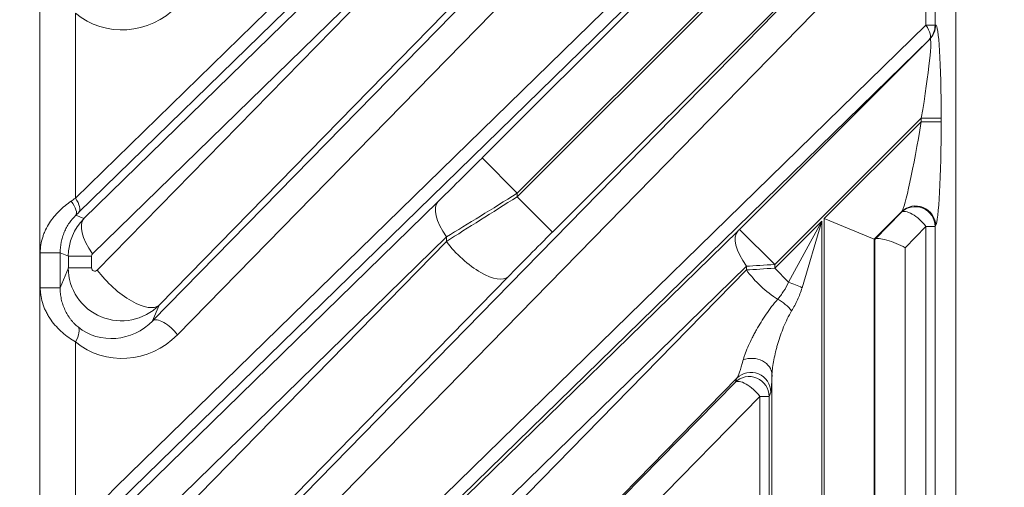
# Model space of a CAD drawing. Header units: millimetres. Extents: x 4 to 836, y 5 to 589.
# Tile 158 of 163: x 744.51 to 759.33, y 340.64 to 347.69. Entities that reach past the tile are written whole.
import ezdxf

# ---------------------------------------------------------------- set-up
doc = ezdxf.new("R2010")
doc.units = ezdxf.units.MM
doc.layers.add('1', color=7, linetype='Continuous', true_color=0xffffff)
doc.styles.add('ideas_simplex', font='simplex.shx')
doc.dimstyles.get("Standard").update_dxf_attribs({"dimtxt": 0.18, "dimasz": 0.18, "dimexe": 0.18, "dimexo": 0.0625, "dimgap": 0.09, "dimtad": 0, "dimtih": 1, "dimtoh": 1, "dimdec": 4, "dimzin": 0, "dimdsep": 46, "dimtxsty": 'Standard', "dimcen": 0.09, "dimadec": 0, "dimazin": 0, "dimtfac": 1, "dimtdec": 4, "dimtofl": 0, "dimtmove": 0, "dimatfit": 3, "dimfxl": 1, "dimtolj": 1, "dimtzin": 0, "dimarcsym": 0})

# ---------------------------------------------------------------- blocks, each defined once
blk = doc.blocks.new('_U4')
at = {"layer": '1', "color": 27, "lineweight": 13}
blk.add_line((785.54537, 308.75902), (785.54537, 341.973984), dxfattribs=at)
at = {"layer": '1', "color": 87, "lineweight": 25}
for p, q in [((784.04537, 340.316484), (778.42037, 340.316484)), ((778.42037, 340.316484), (778.42037, 338.816484)), ((784.04537, 338.816484), (784.04537, 340.316484)), ((778.42037, 333.551484), (778.42037, 332.051484)), ((784.04537, 332.051484), (784.04537, 333.551484)), ((778.42037, 332.051484), (784.04537, 332.051484))]:
    blk.add_line(p, q, dxfattribs=at)
at = {"layer": '1', "color": 152, "lineweight": 13}
for p, q in [((707.442812, 326.43669), (787.54537, 326.43669)), ((707.442812, 308.75902), (787.54537, 308.75902))]:
    blk.add_line(p, q, dxfattribs=at)
at = {"layer": '1', "color": 27, "lineweight": 18}
for points in [[(785.54537, 326.43669), (786.074351, 323.436691), (785.016389, 323.436688)], [(785.54537, 308.75902), (785.016389, 311.759018), (786.074351, 311.759022)]]:
    blk.add_solid(points, dxfattribs=at)
at = {"layer": '1', "color": 87, "linetype": 'Continuous', "lineweight": 25, "char_height": 3, "attachment_point": 7, "rotation": 90, "line_spacing_factor": 1.204819, "style": 'ideas_simplex'}
for s, insert in [('\\W1.2097;17,7', (776.57937, 330.528984)), ('\\W1.4583;.7', (783.89187, 333.498984))]:
    blk.add_mtext(s, dxfattribs=dict(at, insert=insert))
blk = doc.blocks.new('_U7')
at = {"layer": '1', "color": 152, "lineweight": 13}
for p, q in [((727.832774, 357.09793), (811.109585, 357.09793)), ((708.853977, 241.643112), (811.109585, 241.643112))]:
    blk.add_line(p, q, dxfattribs=at)
at = {"layer": '1', "color": 27, "lineweight": 13}
blk.add_line((809.109585, 241.643112), (809.109585, 357.09793), dxfattribs=at)
at = {"layer": '1', "color": 87, "lineweight": 25}
for p, q in [((807.609585, 306.473021), (801.984585, 306.473021)), ((801.984585, 306.473021), (801.984585, 304.973021)), ((807.609585, 304.973021), (807.609585, 306.473021)), ((801.984585, 293.768021), (801.984585, 292.268021)), ((807.609585, 292.268021), (807.609585, 293.768021)), ((801.984585, 292.268021), (807.609585, 292.268021))]:
    blk.add_line(p, q, dxfattribs=at)
at = {"layer": '1', "color": 27, "lineweight": 18}
for points in [[(809.109585, 357.09793), (809.638566, 354.097932), (808.580604, 354.097928)], [(809.109585, 241.643112), (808.580604, 244.64311), (809.638566, 244.643114)]]:
    blk.add_solid(points, dxfattribs=at)
at = {"layer": '1', "color": 87, "linetype": 'Continuous', "lineweight": 25, "char_height": 3, "attachment_point": 7, "rotation": 90, "line_spacing_factor": 1.204819, "style": 'ideas_simplex'}
for s, insert in [('\\W1.1692;115,5', (800.143585, 292.230521)), ('\\W1.2097;4.55', (807.456085, 293.715521))]:
    blk.add_mtext(s, dxfattribs=dict(at, insert=insert))
blk = doc.blocks.new('_U13')
at = {"layer": '1', "color": 27, "lineweight": 13}
for p, q in [((701.028785, 317.780455), (730.248831, 382.403298)), ((730.248831, 382.403298), (732.248831, 382.403298))]:
    blk.add_line(p, q, dxfattribs=at)
at = {"layer": '1', "color": 152, "lineweight": 13}
blk.add_arc((704.942812, 326.43669), 2, 20.669286, 23.659751, dxfattribs=at)
at = {"layer": '1', "color": 27, "lineweight": 18}
for points in [[(705.766818, 328.259055), (706.520827, 331.210542), (707.484825, 330.774662)], [(704.118806, 324.614324), (703.364796, 321.662837), (702.400798, 322.098717)]]:
    blk.add_solid(points, dxfattribs=at)
at = {"layer": '1', "color": 87, "linetype": 'Continuous', "lineweight": 25, "char_height": 3, "attachment_point": 7, "line_spacing_factor": 1.204819, "style": 'ideas_simplex'}
for s, insert in [('\\W0.9188;M', (733.907831, 380.038298)), ('\\W1.0208;4', (737.477831, 380.038298)), ('\\W1.2776;N°5', (743.147831, 380.038298)), ('\\W0.9425;DEPTH 6mm', (729.617831, 374.038298))]:
    blk.add_mtext(s, dxfattribs=dict(at, insert=insert))

msp = doc.modelspace()

# ---------------------------------------------------------------- linework, layer by layer
at = {"layer": '1', "color": 143, "linetype": 'Continuous', "lineweight": 13}
for p, q in [((744.815, 257.874), (744.815, 355.321)), ((745.348, 344.997), (753.535, 352.993)), ((753.587, 352.781), (745.4, 344.785)), ((745.957, 340.642), (758.152, 352.552)), ((758.204, 352.34), (746.009, 340.43)), ((751.471, 345.603), (758.212, 352.344)), ((755.08, 351.327), (746.883, 342.939)), ((758.083, 351.155), (752.001, 345.073)), ((752.001, 345.018), (758.083, 351.1)), ((745.476, 344.689), (750.805, 349.894)), ((747.917, 339.639), (757.78, 349.732)), ((757.788, 349.745), (752.531, 344.488)), ((758.152, 349.52), (748.289, 339.427)), ((758.152, 347.602), (758.152, 349.52)), ((758.291, 349.52), (758.291, 347.602)), ((750.935, 349.363), (745.607, 344.159)), ((745.678, 343.915), (750.935, 349.294)), ((751.865, 348.764), (746.608, 343.385)), ((745.348, 347.784), (745.348, 344.997)), ((749.516, 339.168), (758.152, 347.602)), ((758.152, 347.602), (758.291, 347.602)), ((758.291, 347.602), (758.299, 347.607)), ((758.204, 347.39), (749.568, 338.955)), ((755.346, 344.528), (758.212, 347.394)), ((758.212, 347.394), (758.204, 347.39)), ((758.083, 346.205), (755.876, 343.998)), ((756.623, 344.69), (758.083, 346.15)), ((758.083, 346.15), (758.083, 346.205)), ((758.083, 346.205), (758.382, 346.205)), ((758.083, 346.15), (758.382, 346.15)), ((758.382, 346.205), (758.382, 346.15)), ((751.471, 345.603), (752.001, 345.073)), ((746.131, 340.379), (750.805, 344.944)), ((752.001, 345.073), (752.001, 345.018)), ((752.531, 344.488), (752.001, 345.018)), ((757.788, 344.795), (757.373, 344.38)), ((757.78, 344.783), (757.788, 344.795)), ((745.354, 344.74), (745.476, 344.689)), ((755.876, 343.943), (756.585, 344.652)), ((756.086, 343.733), (756.585, 344.652)), ((756.585, 344.652), (756.288, 343.649)), ((756.585, 344.652), (756.585, 336.489)), ((756.623, 336.486), (756.623, 344.69)), ((749.619, 338.934), (755.319, 344.502)), ((755.346, 344.528), (755.876, 343.998)), ((758.152, 344.571), (757.841, 344.252)), ((758.291, 344.571), (758.152, 344.571)), ((758.152, 337.415), (758.152, 344.571)), ((758.299, 344.583), (758.291, 344.571)), ((758.291, 344.571), (758.291, 337.415)), ((750.935, 344.414), (746.261, 339.849)), ((746.893, 340.208), (750.935, 344.345)), ((750.935, 344.345), (750.935, 344.414)), ((757.373, 344.38), (757.373, 336.215)), ((757.381, 337.423), (757.381, 344.377)), ((757.841, 344.252), (757.841, 337.423)), ((744.819, 343.648), (744.819, 344.175)), ((745.118, 344.175), (744.819, 344.175)), ((745.242, 344.124), (745.118, 344.175)), ((745.118, 344.175), (745.118, 343.648)), ((745.242, 344.124), (745.592, 344.124)), ((745.242, 343.947), (745.242, 344.124)), ((745.592, 344.124), (745.592, 343.947)), ((745.118, 343.648), (745.242, 343.947)), ((745.592, 343.947), (745.242, 343.947)), ((755.45, 343.971), (749.749, 338.404)), ((750.405, 338.754), (755.45, 343.916)), ((755.45, 343.916), (755.45, 343.971)), ((755.876, 343.998), (755.876, 343.943)), ((756.086, 343.733), (755.876, 343.943)), ((751.865, 343.814), (747.823, 339.678)), ((745.118, 343.648), (744.819, 343.648)), ((746.608, 343.385), (746.511, 343.151)), ((745.348, 342.834), (745.348, 339.826)), ((755.305, 342.286), (751.335, 338.224)), ((755.279, 342.223), (755.305, 342.286)), ((755.835, 336.259), (755.835, 342.338)), ((753.591, 340.496), (755.279, 342.223)), ((755.651, 342.011), (753.963, 340.284)), ((755.791, 342.011), (755.651, 342.011)), ((755.651, 337.481), (755.651, 342.011)), ((755.817, 342.074), (755.791, 342.011)), ((755.791, 342.011), (755.791, 337.481))]:
    msp.add_line(p, q, dxfattribs=at)
at = {"layer": '1', "color": 143, "linetype": 'Continuous', "lineweight": 18}
for p, q in [((758.604, 354.035), (758.604, 336.568)), ((746.511, 343.151), (754.708, 351.539)), ((757.373, 344.38), (756.623, 344.69)), ((757.387, 344.38), (757.78, 344.783)), ((757.373, 344.38), (757.381, 344.377))]:
    msp.add_line(p, q, dxfattribs=at)
at = {"layer": '1', "color": 143, "linetype": 'Continuous', "lineweight": 13}
for centre, major_axis, ratio, start_param, end_param in [((746.094, 348.637), (-0.922, -0.663), 0.956601, 0.239015, 1.751817), ((757.992, 347.602), (0.21, -0.215), 0.410893, 0.028717, 1.189164), ((757.992, 347.602), (0.143, -0.263), 0.995743, 0.287947, 1.073975), ((758, 347.607), (0.143, -0.263), 0.995743, 0.287947, 1.073975), ((758.297, 346.12), (-0.005, -1.487), 0.057298, 1.628411, 3.173027), ((757.998, 346.12), (-0.218, -1.276), 0.054067, 1.647006, 3.191623), ((757.998, 346.065), (-0.218, -1.276), 0.054067, 0.10239, 1.647006), ((758.297, 346.065), (-0.005, -1.487), 0.057298, 0.083794, 1.628411), ((751.471, 345.649), (-1.25, -1.251), 0.01851, 0.990096, 1.552276), ((744.815, 344.602), (-1, -0.7), 0.017395, 4.138027, 4.213899), ((745.142, 344.952), (-0.21, 0.214), 0.353168, 3.169576, 4.379056), ((745.188, 344.997), (-0.21, 0.215), 0.410893, 3.170309, 4.330756), ((751.335, 344.414), (0.524, -0.537), 0.410893, 3.170309, 4.330756), ((752.001, 345.119), (-2, -1.25), 0.016642, 0.998211, 1.560391), ((752.001, 344.972), (-2, -1.25), 0.016642, 4.701984, 5.264164), ((757.992, 344.571), (-0.247, 0.17), 0.98985, 3.748344, 6.09793), ((757.992, 344.571), (0.215, -0.21), 0.402972, 1.179669, 3.112987), ((758, 344.583), (-0.247, 0.17), 0.98985, 3.748344, 6.09793), ((746.042, 344.123), (-0.795, 0.091), 0.999179, 5.612104, 6.397219), ((745.027, 344.389), (-0.7, -0.7), 0.01851, 4.131689, 4.20756), ((746.006, 344.159), (0.524, -0.537), 0.410893, 3.170309, 4.330756), ((755.849, 343.971), (0.524, -0.537), 0.410893, 3.170309, 4.330756), ((755.346, 344.53), (-0.05, -0.05), 0.01851, 0.990096, 1.552276), ((751.335, 344.345), (-0.536, 0.524), 0.402972, 1.179669, 3.112987), ((752.531, 344.442), (-1.25, -1.251), 0.01851, 4.693869, 5.256049), ((745.642, 344.123), (-0.0499, 0.0102), 0.981792, 5.696772, 6.481886), ((746.042, 343.949), (-0.784, -0.164), 0.997285, 6.078408, 8.43295), ((745.642, 343.949), (-0.0419, -0.0301), 0.956601, 5.680461, 8.035003), ((746.078, 343.915), (0.536, -0.524), 0.402972, 4.321261, 6.254579), ((755.876, 344), (-0.8, -0.05), 0.002306, 1.008472, 1.570652), ((755.876, 343.941), (-0.8, -0.05), 0.002306, 4.712245, 5.274425), ((755.849, 343.916), (-0.536, 0.524), 0.402972, 1.179669, 2.070088), ((756.169, 343.649), (-0.277, 0.115), 0.162521, 4.338485, 5.086293), ((755.949, 343.299), (-0.231, 0.192), 0.43732, 4.228732, 5.178218), ((746.724, 342.939), (-0.215, 0.21), 0.402972, 4.321261, 6.254579), ((745.188, 342.834), (0.193, 0.23), 0.434741, 5.061943, 6.211545), ((745.934, 343.687), (-0.674, -0.495), 0.940695, 0.236338, 1.74914), ((746.094, 343.687), (-0.922, -0.663), 0.956601, 0.239015, 1.751817), ((755.535, 342.338), (-0.3, 0.011), 0.822387, 3.18762, 5.20347), ((755.529, 343.588), (-0.238, -1.311), 0.069564, 0.131149, 0.682722), ((755.491, 342.011), (-0.277, 0.115), 0.997667, 3.535118, 5.88966), ((755.517, 342.074), (-0.277, 0.115), 0.997667, 3.535118, 5.88966), ((755.829, 343.588), (-0.013, -1.516), 0.019978, 0.049407, 0.60098), ((755.491, 342.011), (0.215, -0.21), 0.402972, 1.179669, 3.112987), ((748.331, 338.292), (-3.29, 0.675), 0.981792, 5.696772, 6.00564)]:
    msp.add_ellipse(centre, major_axis=major_axis, ratio=ratio, start_param=start_param, end_param=end_param, dxfattribs=at)
at = {"layer": '1', "color": 143, "linetype": 'Continuous', "lineweight": 18}
for centre, major_axis, ratio, start_param, end_param in [((757.681, 344.677), (-0.3, -0.3), 0.01851, 0.007659, 0.181138), ((757.681, 344.252), (-0.299, 0.122), 0.210406, 4.235735, 6.169053)]:
    msp.add_ellipse(centre, major_axis=major_axis, ratio=ratio, start_param=start_param, end_param=end_param, dxfattribs=at)
at = {"layer": '1', "color": 143, "linetype": 'Continuous', "lineweight": 13}
for points, knots in [([(744.819, 344.175), (744.819, 344.215), (744.823, 344.255), (744.835, 344.333), (744.844, 344.372), (744.862, 344.429), (744.868, 344.447), (744.883, 344.485), (744.891, 344.503), (744.917, 344.557), (744.936, 344.592), (744.979, 344.659), (745.002, 344.69), (745.04, 344.736), (745.053, 344.751), (745.08, 344.78), (745.094, 344.794), (745.163, 344.862), (745.222, 344.91), (745.283, 344.952)], [0, 0, 0, 0, 0.125, 0.125, 0.25, 0.25, 0.3125, 0.3125, 0.375, 0.375, 0.5, 0.5, 0.625, 0.625, 0.6875, 0.6875, 0.75, 0.75, 1, 1, 1, 1]), ([(745.354, 344.74), (745.32, 344.706), (745.287, 344.668), (745.243, 344.604), (745.229, 344.581), (745.203, 344.535), (745.192, 344.511), (745.171, 344.462), (745.162, 344.437), (745.15, 344.399), (745.146, 344.386), (745.14, 344.36), (745.137, 344.347), (745.123, 344.282), (745.118, 344.229), (745.118, 344.175)], [0, 0, 0, 0, 0.25, 0.25, 0.375, 0.375, 0.5, 0.5, 0.625, 0.625, 0.6875, 0.6875, 0.75, 0.75, 1, 1, 1, 1]), ([(745.348, 342.834), (745.315, 342.853), (745.282, 342.875), (745.217, 342.921), (745.184, 342.947), (745.121, 343.002), (745.091, 343.032), (745.033, 343.094), (745.006, 343.127), (744.969, 343.18), (744.957, 343.198), (744.934, 343.235), (744.924, 343.254), (744.903, 343.293), (744.894, 343.313), (744.877, 343.352), (744.869, 343.373), (744.848, 343.434), (744.838, 343.476), (744.827, 343.54), (744.824, 343.561), (744.82, 343.605), (744.819, 343.627), (744.819, 343.648)], [0, 0, 0, 0, 0.125, 0.125, 0.25, 0.25, 0.375, 0.375, 0.5, 0.5, 0.5625, 0.5625, 0.625, 0.625, 0.6875, 0.6875, 0.75, 0.75, 0.875, 0.875, 0.9375, 0.9375, 1, 1, 1, 1]), ([(745.118, 343.648), (745.118, 343.62), (745.121, 343.562), (745.13, 343.506), (745.142, 343.45), (745.15, 343.423), (745.168, 343.368), (745.179, 343.341), (745.203, 343.289), (745.216, 343.264), (745.238, 343.227), (745.246, 343.215), (745.262, 343.192), (745.27, 343.181), (745.287, 343.159), (745.296, 343.148), (745.314, 343.127), (745.341, 343.098), (745.369, 343.072), (745.388, 343.057)], [0, 0, 0, 0, 0.125, 0.25, 0.25, 0.375, 0.375, 0.5, 0.5, 0.625, 0.625, 0.6875, 0.6875, 0.75, 0.75, 0.8125, 0.8125, 0.875, 1, 1, 1, 1]), ([(755.921, 343.475), (755.936, 343.494), (755.952, 343.513), (755.982, 343.554), (755.997, 343.574), (756.039, 343.639), (756.064, 343.684), (756.086, 343.733)], [0, 0, 0, 0, 0.25, 0.25, 0.5, 0.5, 1, 1, 1, 1]), ([(756.288, 343.649), (756.269, 343.586), (756.246, 343.525), (756.206, 343.438), (756.192, 343.409), (756.162, 343.353), (756.147, 343.326), (756.131, 343.299)], [0, 0, 0, 0, 0.5, 0.5, 0.75, 0.75, 1, 1, 1, 1]), ([(755.402, 342.561), (755.406, 342.577), (755.412, 342.595), (755.423, 342.63), (755.43, 342.648), (755.451, 342.703), (755.466, 342.741), (755.5, 342.818), (755.519, 342.856), (755.548, 342.915), (755.558, 342.935), (755.579, 342.974), (755.59, 342.994), (755.623, 343.053), (755.646, 343.092), (755.694, 343.171), (755.72, 343.21), (755.773, 343.287), (755.8, 343.326), (755.858, 343.401), (755.889, 343.439), (755.921, 343.475)], [0, 0, 0, 0, 0.0625, 0.0625, 0.125, 0.125, 0.25, 0.25, 0.375, 0.375, 0.4375, 0.4375, 0.5, 0.5, 0.625, 0.625, 0.75, 0.75, 0.875, 0.875, 1, 1, 1, 1]), ([(756.131, 343.299), (756.107, 343.259), (756.086, 343.219), (756.046, 343.139), (756.028, 343.098), (755.994, 343.016), (755.979, 342.974), (755.949, 342.892), (755.936, 342.85), (755.918, 342.788), (755.912, 342.767), (755.9, 342.726), (755.895, 342.705), (755.88, 342.644), (755.871, 342.604), (755.855, 342.524), (755.849, 342.485), (755.842, 342.428), (755.84, 342.409), (755.836, 342.373), (755.835, 342.355), (755.835, 342.338)], [0, 0, 0, 0, 0.125, 0.125, 0.25, 0.25, 0.375, 0.375, 0.5, 0.5, 0.5625, 0.5625, 0.625, 0.625, 0.75, 0.75, 0.875, 0.875, 0.9375, 0.9375, 1, 1, 1, 1])]:
    msp.add_open_spline(points, degree=3, knots=knots, dxfattribs=at)

# ---------------------------------------------------------------- dimensions: what is measured, and where the dimension line sits
at = {"layer": '1', "color": 87, "linetype": 'Continuous', "lineweight": 25}
dim = msp.add_diameter_dim_2p(p1=(704.119, 324.614), p2=(705.767, 328.259), text=' <> \\C87;\\H3.00;\\Fsimplex.shx;N°5\\Fsimplex.shx;\\H3.00;\\C87;\\P\\C87;\\H3.00;\\Fsimplex.shx;DEPTH 6mm\\Fsimplex.shx;\\H3.00;\\C87;', dimstyle='Standard', override={"dimtxt": 3, "dimasz": 3, "dimexe": 2, "dimexo": 2.5, "dimgap": 1.5, "dimtih": 1, "dimtoh": 1, "dimdec": 2, "dimlfac": 1, "dimzin": 8, "dimdsep": 44, "dimlunit": 2, "dimpost": '\\C87;M<>', "dimtxsty": 'ideas_simplex', "dimsah": 1, "dimse1": 0, "dimse2": 0, "dimsd1": 0, "dimsd2": 0, "dimclrd": 27, "dimclre": 152, "dimclrt": 87, "dimtol": 0, "dimtm": -0.1, "dimtfac": 0.5, "dimtdec": 2, "dimtofl": 1, "dimtmove": 0, "dimatfit": 2, "dimtzin": 8, "dimlwd": 13, "dimlwe": 13}, dxfattribs=at)
dim.commit()
dim.dimension.update_dxf_attribs({"geometry": '_U13', "text_midpoint": (742.674, 379.403), "dimtype": 163})
for base, p1, p2, text, picture, middle in [((809.11, 241.643), (724.726, 357.098), (706.354, 241.643), '<>\\P[\\C87;\\H3.00;\\Fsimplex.shx;4.55\\Fsimplex.shx;\\H3.00;\\C87; ]', '_U7', (809.11, 299.371)), ((785.545, 308.759), (704.943, 326.437), (704.943, 308.759), '<>\\P[\\C87;\\H3.00;\\Fsimplex.shx;.7\\Fsimplex.shx;\\H3.00;\\C87; ]', '_U4', (785.545, 349.58))]:
    dim = msp.add_linear_dim(base=base, p1=p1, p2=p2, angle=90, text=text, dimstyle='Standard', override={"dimtxt": 3, "dimasz": 3, "dimexe": 2, "dimexo": 2.5, "dimgap": 1.5, "dimtad": 1, "dimtih": 0, "dimtoh": 0, "dimdec": 1, "dimlfac": 1, "dimzin": 8, "dimdsep": 44, "dimlunit": 2, "dimtxsty": 'ideas_simplex', "dimsah": 1, "dimse1": 0, "dimse2": 0, "dimsd1": 0, "dimsd2": 0, "dimclrd": 27, "dimclre": 152, "dimclrt": 87, "dimtol": 0, "dimtm": -0.1, "dimtfac": 0.5, "dimtdec": 2, "dimtofl": 1, "dimtmove": 0, "dimtzin": 8, "dimlwd": 13, "dimlwe": 13}, dxfattribs=at)
    dim.commit()
    dim.dimension.update_dxf_attribs({"geometry": picture, "text_midpoint": middle, "dimtype": 160})

doc.saveas('drawing.dxf')
